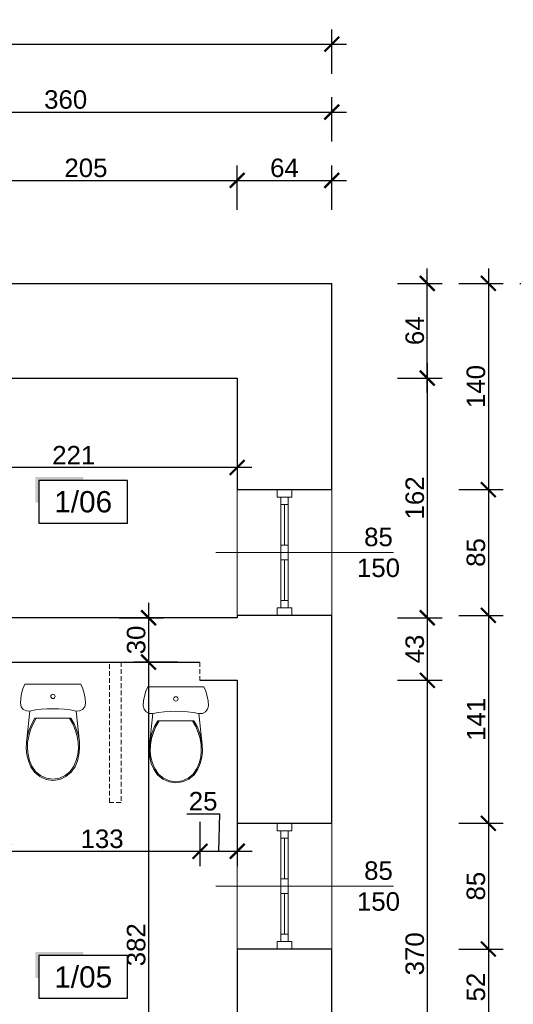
# Model space of a CAD drawing. Header units: millimetres. Extents: x 2709036 to 2756280, y 168165 to 192362.
# Tile 113 of 192: x 2721701 to 2722035, y 186567 to 187233. Entities that reach past the tile are written whole.
import ezdxf
from ezdxf.enums import TextEntityAlignment as Align

# ---------------------------------------------------------------- set-up
doc = ezdxf.new("R2010")
doc.units = ezdxf.units.MM
doc.header["$MEASUREMENT"] = 0
doc.set_wipeout_variables(frame=1)
doc.linetypes.add('HIDDEN2', pattern=[4.7625, 3.175, -1.5875])
doc.layers.add('6 - OPISY', color=7, linetype='Continuous')
for name, color, linetype, lineweight in [('__MAZ_OPIS_STOLARKA', 7, 'Continuous', 0), ('__MAZ_SCHODY', 7, 'Continuous', 0), ('__MAZ_STOLARKA OKIENNA', 7, 'Continuous', 9), ('__MAZ_WYMIARY', 7, 'Continuous', 9), ('__MAZ_ŚCIANY ISTNIEJĄCE', 7, 'Continuous', 30), ('Meble i wyposażenie', 8, 'Continuous', 5)]:
    doc.layers.add(name, color=color, linetype=linetype, lineweight=lineweight)
doc.styles.add('Arial', font='arial.ttf')
doc.styles.add('Dimensions', font='arial.ttf')
doc.styles.get("Standard").update_dxf_attribs({"font": 'arial.ttf'})
doc.styles.add('styl1', font='arial.ttf')
doc.dimstyles.new('100', dxfattribs={"dimtxt": 10, "dimasz": 10, "dimexe": 18, "dimexo": 15, "dimgap": 9, "dimtad": 1, "dimdec": 1, "dimrnd": 0.5, "dimdsep": 46, "dimtxsty": 'Dimensions', "dimblk": 'ARCHTICK', "dimcen": 9, "dimdle": 10, "dimadec": 1, "dimazin": 2, "dimtfac": 1, "dimtdec": 4, "dimtofl": 0, "dimtmove": 2, "dimatfit": 3, "dimfxl": 1, "dimtolj": 1, "dimtzin": 0, "dimarcsym": 0})

# ---------------------------------------------------------------- blocks, each defined once
blk = doc.blocks.new('WC DP')
at = {"color": 0, "lineweight": -2, "ltscale": 14728.445072}
blk.add_wipeout([(-188.9, -40.9), (-202.4, -71.6), (-212.1, -103.8), (-218, -136.8), (-220, -170.4), (-214.9, -193.1), (-200.5, -211.4), (-179.6, -221.8), (-156.3, -222.3), (-117.6, -215.4), (-78.5, -210.5), (-39.3, -207.6), (0, -206.6), (39.3, -207.6), (78.5, -210.5), (117.6, -215.4), (156.3, -222.3), (179.6, -221.8), (200.5, -211.4), (214.9, -193.1), (220, -170.4), (218, -136.8), (212.1, -103.8), (202.4, -71.6), (188.9, -40.9)], dxfattribs=at).dxf.layer = 'Meble i wyposażenie'
at = {"layer": 'Meble i wyposażenie', "color": 0, "lineweight": -2}
for p, q in [((-188.9, -40.9), (-202.4, -71.6)), ((188.9, -40.9), (-188.9, -40.9)), ((202.4, -71.6), (188.9, -40.9)), ((-212.1, -103.8), (-218, -136.8)), ((-202.4, -71.6), (-212.1, -103.8)), ((212.1, -103.8), (202.4, -71.6)), ((218, -136.8), (212.1, -103.8)), ((-218, -136.8), (-220, -170.4)), ((-220, -170.4), (-214.9, -193.1)), ((214.9, -193.1), (220, -170.4)), ((220, -170.4), (218, -136.8))]:
    blk.add_line(p, q, dxfattribs=at)
blk.add_circle((0, -123.5), 15, dxfattribs=at)
at = {"color": 0, "lineweight": -2, "ltscale": 9083.641401}
blk.add_wipeout([(-122.1, -271.6), (122.1, -271.6), (143.3, -309.5), (160, -349.5), (171.9, -391.1), (179, -433.9), (156.3, -222.3), (117.6, -215.4), (78.5, -210.5), (39.3, -207.6), (0, -206.6), (-39.3, -207.6), (-78.5, -210.5), (-117.6, -215.4), (-156.3, -222.3), (-179, -433.9), (-171.9, -391.1), (-160, -349.5), (-143.3, -309.5)], dxfattribs=at).dxf.layer = 'Meble i wyposażenie'
at = {"layer": 'Meble i wyposażenie', "color": 0, "lineweight": -2}
for p, q in [((-214.9, -193.1), (-200.5, -211.4)), ((200.5, -211.4), (214.9, -193.1)), ((-200.5, -211.4), (-179.6, -221.8)), ((-179.6, -221.8), (-156.3, -222.3)), ((156.3, -222.3), (179.6, -221.8)), ((179.6, -221.8), (200.5, -211.4))]:
    blk.add_line(p, q, dxfattribs=at)
blk.add_ellipse((0, -988.7), major_axis=(785, 0), ratio=0.9963, start_param=1.370375, end_param=1.771221, dxfattribs=at)
at = {"color": 0, "lineweight": -2, "ltscale": 8188.801298}
blk.add_wipeout([(123.5, -636.5), (149.4, -598.7), (165.6, -559.3), (176, -518.3), (180.5, -476.2), (179, -433.9), (171.6, -389.9), (159, -347), (141.5, -306), (117.1, -263.7), (-117.1, -263.7), (-141.5, -306), (-159, -347), (-171.6, -389.9), (-179, -433.9), (-180.5, -476.2), (-176, -518.3), (-165.6, -559.3), (-149.4, -598.7), (-123.5, -636.5), (-88, -665.9), (-45.7, -684.5), (0, -690.9), (45.7, -684.5), (88, -665.9)], dxfattribs=at).dxf.layer = 'Meble i wyposażenie'
at = {"layer": 'Meble i wyposażenie', "color": 0, "lineweight": -2}
for p, q in [((-156.3, -222.3), (-179, -433.9)), ((179, -433.9), (156.3, -222.3)), ((-143.3, -309.5), (-160, -349.5)), ((-134.3, -309.5), (-151.5, -349.7)), ((-122.1, -271.6), (-143.3, -309.5)), ((-112.5, -271.6), (-134.3, -309.5)), ((122.1, -271.6), (-122.1, -271.6)), ((134.3, -309.5), (112.5, -271.6)), ((143.3, -309.5), (122.1, -271.6)), ((151.5, -349.7), (134.3, -309.5)), ((160, -349.5), (143.3, -309.5)), ((-171.9, -391.1), (-179, -433.9)), ((-160, -349.5), (-171.9, -391.1)), ((-163.8, -391.6), (-171, -434.7)), ((-151.5, -349.7), (-163.8, -391.6)), ((163.8, -391.6), (151.5, -349.7)), ((171.9, -391.1), (160, -349.5)), ((171, -434.7), (163.8, -391.6)), ((179, -433.9), (171.9, -391.1)), ((-179, -433.9), (-180.6, -476.2)), ((-171, -434.7), (-172.5, -475.9)), ((172.5, -475.9), (171, -434.7)), ((180.6, -476.2), (179, -433.9)), ((-180.6, -476.2), (-176.1, -518.3)), ((-176.1, -518.3), (-165.7, -559.3)), ((-172.5, -475.9), (-168.1, -516.9)), ((-168.1, -516.9), (-158, -556.8)), ((158, -556.8), (168.1, -516.9)), ((165.7, -559.3), (176.1, -518.3)), ((168.1, -516.9), (172.5, -475.9)), ((176.1, -518.3), (180.6, -476.2)), ((-165.7, -559.3), (-149.5, -598.5)), ((-158, -556.8), (-142.3, -594.9)), ((-149.5, -598.5), (-123.5, -636.5)), ((-142.3, -594.9), (-117.5, -631.1)), ((117.5, -631.1), (142.3, -594.9)), ((123.5, -636.5), (149.5, -598.5)), ((142.3, -594.9), (158, -556.8)), ((149.5, -598.5), (165.7, -559.3)), ((-123.5, -636.5), (-88, -665.9)), ((-117.5, -631.1), (-83.7, -659.1)), ((-83.7, -659.1), (-43.5, -676.8)), ((43.5, -676.8), (83.7, -659.1)), ((83.7, -659.1), (117.5, -631.1)), ((88, -665.9), (123.5, -636.5)), ((-88, -665.9), (-45.7, -684.5)), ((-45.7, -684.5), (0, -690.9)), ((-43.5, -676.8), (0, -682.8)), ((0, -682.8), (43.5, -676.8)), ((0, -690.9), (45.7, -684.5)), ((45.7, -684.5), (88, -665.9))]:
    blk.add_line(p, q, dxfattribs=at)
blk = doc.blocks.new('*U9')
at = {"ltscale": 10}
blk.add_hatch(color=256, dxfattribs=at).paths.add_polyline_path([(0, 26), (-25, 26), (-27, 26), (-27, 11.46), (-25, 11.46), (-25, 24), (0, 24)])
blk.add_lwpolyline([(-25, 0), (25, 0), (25, 24), (-25, 24)], close=True, dxfattribs=at)
at = {"layer": '6 - OPISY'}
for tag, p in [('NRPOM', (0, 6)), ('WYSPOM', (3.39, -15.66))]:
    blk.add_attdef(tag, text='', height=12, dxfattribs=at).set_placement(p, align=Align.CENTER)
blk = doc.blocks.new('_ArchTick')
at = {"color": 0, "linetype": 'ByBlock', "const_width": 0.15}
blk.add_lwpolyline([(-0.5, -0.5), (0.5, 0.5)], dxfattribs=at)
blk = doc.blocks.new('*D357')
at = {"layer": '__MAZ_WYMIARY', "color": 0, "lineweight": -2}
for p, q in [((2719113.3, 187196.21), (2719113.3, 187226.21)), ((2721912.3, 187196.21), (2721912.3, 187226.21)), ((2719103.3, 187216.21), (2721922.3, 187216.21))]:
    blk.add_line(p, q, dxfattribs=at)
at = {"layer": 'Defpoints', "color": 0, "lineweight": 30}
for p in [(2721912.3, 187216.21), (2719113.3, 187054.55), (2721912.3, 187054.55)]:
    blk.add_point(p, dxfattribs=at)
at = {"layer": '__MAZ_WYMIARY', "color": 0, "lineweight": -2, "xscale": 10, "yscale": 10, "zscale": 10, "rotation": 180}
blk.add_blockref('_ArchTick', (2719113.3, 187216.21), dxfattribs=at)
at = {"layer": '__MAZ_WYMIARY', "color": 0, "lineweight": -2, "xscale": 10, "yscale": 10, "zscale": 10}
blk.add_blockref('_ArchTick', (2721912.3, 187216.21), dxfattribs=at)
at = {"layer": '__MAZ_WYMIARY', "color": 0, "lineweight": 5, "insert": (2720512.8, 187224.6), "char_height": 12.5, "attachment_point": 5, "style": 'Arial'}
blk.add_mtext('\\A1;2799', dxfattribs=at)
blk = doc.blocks.new('*D366')
at = {"layer": '__MAZ_WYMIARY', "color": 0, "lineweight": -2}
for p, q in [((2721643.83, 187104.22), (2721643.83, 187134.22)), ((2721848.3, 187104.22), (2721848.3, 187134.22)), ((2721633.83, 187124.22), (2721858.3, 187124.22))]:
    blk.add_line(p, q, dxfattribs=at)
at = {"layer": 'Defpoints', "color": 0, "lineweight": 30}
for p in [(2721848.3, 187124.22), (2721848.3, 186990.55), (2721643.83, 186978.39)]:
    blk.add_point(p, dxfattribs=at)
at = {"layer": '__MAZ_WYMIARY', "color": 0, "lineweight": -2, "xscale": 10, "yscale": 10, "zscale": 10, "rotation": 180}
blk.add_blockref('_ArchTick', (2721643.83, 187124.22), dxfattribs=at)
at = {"layer": '__MAZ_WYMIARY', "color": 0, "lineweight": -2, "xscale": 10, "yscale": 10, "zscale": 10}
blk.add_blockref('_ArchTick', (2721848.3, 187124.22), dxfattribs=at)
at = {"layer": '__MAZ_WYMIARY', "color": 0, "lineweight": 5, "insert": (2721746.07, 187132.6), "char_height": 12.5, "attachment_point": 5, "style": 'Arial'}
blk.add_mtext('\\A1;205', dxfattribs=at)
blk = doc.blocks.new('*D367')
at = {"layer": '__MAZ_WYMIARY', "color": 0, "lineweight": -2}
for p, q in [((2721848.3, 187104.22), (2721848.3, 187134.22)), ((2721912.3, 187104.22), (2721912.3, 187134.22)), ((2721838.3, 187124.22), (2721922.3, 187124.22))]:
    blk.add_line(p, q, dxfattribs=at)
at = {"layer": 'Defpoints', "color": 0, "lineweight": 30}
for p in [(2721912.3, 187124.22), (2721912.3, 187054.55), (2721848.3, 186990.55)]:
    blk.add_point(p, dxfattribs=at)
at = {"layer": '__MAZ_WYMIARY', "color": 0, "lineweight": -2, "xscale": 10, "yscale": 10, "zscale": 10, "rotation": 180}
blk.add_blockref('_ArchTick', (2721848.3, 187124.22), dxfattribs=at)
at = {"layer": '__MAZ_WYMIARY', "color": 0, "lineweight": -2, "xscale": 10, "yscale": 10, "zscale": 10}
blk.add_blockref('_ArchTick', (2721912.3, 187124.22), dxfattribs=at)
at = {"layer": '__MAZ_WYMIARY', "color": 0, "lineweight": 5, "insert": (2721880.3, 187132.6), "char_height": 12.5, "attachment_point": 5, "style": 'Arial'}
blk.add_mtext('\\A1;64', dxfattribs=at)
blk = doc.blocks.new('*D398')
at = {"layer": '__MAZ_WYMIARY', "color": 0, "lineweight": -2}
for p, q in [((2721552.4, 187150.39), (2721552.4, 187180.39)), ((2721912.3, 187150.39), (2721912.3, 187180.39)), ((2721542.4, 187170.39), (2721922.3, 187170.39))]:
    blk.add_line(p, q, dxfattribs=at)
at = {"layer": 'Defpoints', "color": 0, "lineweight": 30}
for p in [(2721912.3, 187170.39), (2721552.4, 187054.61), (2721912.3, 187054.55)]:
    blk.add_point(p, dxfattribs=at)
at = {"layer": '__MAZ_WYMIARY', "color": 0, "lineweight": -2, "xscale": 10, "yscale": 10, "zscale": 10, "rotation": 180}
blk.add_blockref('_ArchTick', (2721552.4, 187170.39), dxfattribs=at)
at = {"layer": '__MAZ_WYMIARY', "color": 0, "lineweight": -2, "xscale": 10, "yscale": 10, "zscale": 10}
blk.add_blockref('_ArchTick', (2721912.3, 187170.39), dxfattribs=at)
at = {"layer": '__MAZ_WYMIARY', "color": 0, "lineweight": 5, "insert": (2721732.35, 187178.78), "char_height": 12.5, "attachment_point": 5, "style": 'Arial'}
blk.add_mtext('\\A1;360', dxfattribs=at)
blk = doc.blocks.new('*D399')
at = {"layer": '__MAZ_WYMIARY', "color": 0, "lineweight": -2}
for p, q in [((2721976.84, 186980.55), (2721976.84, 187064.55)), ((2721956.84, 187054.55), (2721986.84, 187054.55)), ((2721956.84, 186990.55), (2721986.84, 186990.55))]:
    blk.add_line(p, q, dxfattribs=at)
at = {"layer": 'Defpoints', "color": 0, "lineweight": 30}
for p in [(2721848.3, 187054.55), (2721976.84, 187054.55), (2721848.3, 186990.55)]:
    blk.add_point(p, dxfattribs=at)
at = {"layer": '__MAZ_WYMIARY', "color": 0, "lineweight": -2, "xscale": 10, "yscale": 10, "zscale": 10}
for p, rotation in [((2721976.84, 187054.55), 90), ((2721976.84, 186990.55), 270)]:
    blk.add_blockref('_ArchTick', p, dxfattribs=dict(at, rotation=rotation))
at = {"layer": '__MAZ_WYMIARY', "color": 0, "lineweight": 5, "insert": (2721968.45, 187022.55), "char_height": 12.5, "attachment_point": 5, "rotation": 90, "style": 'Arial'}
blk.add_mtext('\\A1;64', dxfattribs=at)
blk = doc.blocks.new('*D400')
at = {"layer": '__MAZ_WYMIARY', "color": 0, "lineweight": -2}
for p, q in [((2721976.84, 187000.55), (2721976.84, 186818.55)), ((2721956.84, 186990.55), (2721986.84, 186990.55)), ((2721956.84, 186828.55), (2721986.84, 186828.55))]:
    blk.add_line(p, q, dxfattribs=at)
at = {"layer": 'Defpoints', "color": 0, "lineweight": 30}
for p in [(2721848.3, 186990.55), (2721848.3, 186828.55), (2721976.84, 186828.55)]:
    blk.add_point(p, dxfattribs=at)
at = {"layer": '__MAZ_WYMIARY', "color": 0, "lineweight": -2, "xscale": 10, "yscale": 10, "zscale": 10}
for p, rotation in [((2721976.84, 186990.55), 90), ((2721976.84, 186828.55), 270)]:
    blk.add_blockref('_ArchTick', p, dxfattribs=dict(at, rotation=rotation))
at = {"layer": '__MAZ_WYMIARY', "color": 0, "lineweight": 5, "insert": (2721968.45, 186909.55), "char_height": 12.5, "attachment_point": 5, "rotation": 90, "style": 'Arial'}
blk.add_mtext('\\A1;162', dxfattribs=at)
blk = doc.blocks.new('*D401')
at = {"layer": '__MAZ_WYMIARY', "color": 0, "lineweight": -2}
for p, q in [((2721976.84, 186838.55), (2721976.84, 186776.29)), ((2721956.84, 186828.55), (2721986.84, 186828.55)), ((2721956.84, 186786.29), (2721986.84, 186786.29))]:
    blk.add_line(p, q, dxfattribs=at)
at = {"layer": 'Defpoints', "color": 0, "lineweight": 30}
for p in [(2721848.3, 186828.55), (2721848.3, 186786.29), (2721976.84, 186786.29)]:
    blk.add_point(p, dxfattribs=at)
at = {"layer": '__MAZ_WYMIARY', "color": 0, "lineweight": -2, "xscale": 10, "yscale": 10, "zscale": 10}
for p, rotation in [((2721976.84, 186828.55), 90), ((2721976.84, 186786.29), 270)]:
    blk.add_blockref('_ArchTick', p, dxfattribs=dict(at, rotation=rotation))
at = {"layer": '__MAZ_WYMIARY', "color": 0, "lineweight": 5, "insert": (2721968.45, 186807.42), "char_height": 12.5, "attachment_point": 5, "rotation": 90, "style": 'Arial'}
blk.add_mtext('\\A1;43', dxfattribs=at)
blk = doc.blocks.new('*D402')
at = {"layer": '__MAZ_WYMIARY', "color": 0, "lineweight": -2}
for p, q in [((2721976.84, 186796.29), (2721976.84, 186406.55)), ((2721956.84, 186786.29), (2721986.84, 186786.29)), ((2721956.84, 186416.55), (2721986.84, 186416.55))]:
    blk.add_line(p, q, dxfattribs=at)
at = {"layer": 'Defpoints', "color": 0, "lineweight": 30}
for p in [(2721848.37, 186786.29), (2721848.37, 186416.55), (2721976.84, 186416.55)]:
    blk.add_point(p, dxfattribs=at)
at = {"layer": '__MAZ_WYMIARY', "color": 0, "lineweight": -2, "xscale": 10, "yscale": 10, "zscale": 10}
for p, rotation in [((2721976.84, 186786.29), 90), ((2721976.84, 186416.55), 270)]:
    blk.add_blockref('_ArchTick', p, dxfattribs=dict(at, rotation=rotation))
at = {"layer": '__MAZ_WYMIARY', "color": 0, "lineweight": 5, "insert": (2721968.45, 186601.42), "char_height": 12.5, "attachment_point": 5, "rotation": 90, "style": 'Arial'}
blk.add_mtext('\\A1;370', dxfattribs=at)
blk = doc.blocks.new('*D408')
at = {"layer": '__MAZ_WYMIARY', "color": 0, "lineweight": -2}
for p, q in [((2722018.16, 187064.55), (2722018.16, 186905.18)), ((2721998.16, 187054.55), (2722028.16, 187054.55)), ((2721998.16, 186915.18), (2722028.16, 186915.18))]:
    blk.add_line(p, q, dxfattribs=at)
at = {"layer": 'Defpoints', "color": 0, "lineweight": 30}
for p in [(2721912.3, 187054.55), (2721912.3, 186915.18), (2722018.16, 186915.18)]:
    blk.add_point(p, dxfattribs=at)
at = {"layer": '__MAZ_WYMIARY', "color": 0, "lineweight": -2, "xscale": 10, "yscale": 10, "zscale": 10}
for p, rotation in [((2722018.16, 187054.55), 90), ((2722018.16, 186915.18), 270)]:
    blk.add_blockref('_ArchTick', p, dxfattribs=dict(at, rotation=rotation))
at = {"layer": '__MAZ_WYMIARY', "color": 0, "lineweight": 5, "insert": (2722009.78, 186984.86), "char_height": 12.5, "attachment_point": 5, "rotation": 90, "style": 'Arial'}
blk.add_mtext('\\A1;140', dxfattribs=at)
blk = doc.blocks.new('*D409')
at = {"layer": '__MAZ_WYMIARY', "color": 0, "lineweight": -2}
for p, q in [((2722018.16, 186925.18), (2722018.16, 186820.18)), ((2721998.16, 186915.18), (2722028.16, 186915.18)), ((2721998.16, 186830.18), (2722028.16, 186830.18))]:
    blk.add_line(p, q, dxfattribs=at)
at = {"layer": 'Defpoints', "color": 0, "lineweight": 30}
for p in [(2721912.37, 186915.18), (2721912.3, 186830.18), (2722018.16, 186830.18)]:
    blk.add_point(p, dxfattribs=at)
at = {"layer": '__MAZ_WYMIARY', "color": 0, "lineweight": -2, "xscale": 10, "yscale": 10, "zscale": 10}
for p, rotation in [((2722018.16, 186915.18), 90), ((2722018.16, 186830.18), 270)]:
    blk.add_blockref('_ArchTick', p, dxfattribs=dict(at, rotation=rotation))
at = {"layer": '__MAZ_WYMIARY', "color": 0, "lineweight": 5, "insert": (2722009.78, 186872.68), "char_height": 12.5, "attachment_point": 5, "rotation": 90, "style": 'Arial'}
blk.add_mtext('\\A1;85', dxfattribs=at)
blk = doc.blocks.new('*D410')
at = {"layer": '__MAZ_WYMIARY', "color": 0, "lineweight": -2}
for p, q in [((2722018.16, 186840.18), (2722018.16, 186679.66)), ((2721998.16, 186830.18), (2722028.16, 186830.18)), ((2721998.16, 186689.66), (2722028.16, 186689.66))]:
    blk.add_line(p, q, dxfattribs=at)
at = {"layer": 'Defpoints', "color": 0, "lineweight": 30}
for p in [(2721912.3, 186830.18), (2721912.3, 186689.66), (2722018.16, 186689.66)]:
    blk.add_point(p, dxfattribs=at)
at = {"layer": '__MAZ_WYMIARY', "color": 0, "lineweight": -2, "xscale": 10, "yscale": 10, "zscale": 10}
for p, rotation in [((2722018.16, 186830.18), 90), ((2722018.16, 186689.66), 270)]:
    blk.add_blockref('_ArchTick', p, dxfattribs=dict(at, rotation=rotation))
at = {"layer": '__MAZ_WYMIARY', "color": 0, "lineweight": 5, "insert": (2722009.88, 186759.92), "char_height": 12.5, "attachment_point": 5, "rotation": 90, "style": 'Arial'}
blk.add_mtext('\\A1;141', dxfattribs=at)
blk = doc.blocks.new('*D411')
at = {"layer": '__MAZ_WYMIARY', "color": 0, "lineweight": -2}
for p, q in [((2722018.16, 186699.66), (2722018.16, 186594.66)), ((2721998.16, 186689.66), (2722028.16, 186689.66)), ((2721998.16, 186604.66), (2722028.16, 186604.66))]:
    blk.add_line(p, q, dxfattribs=at)
at = {"layer": 'Defpoints', "color": 0, "lineweight": 30}
for p in [(2721912.3, 186689.66), (2721912.3, 186604.66), (2722018.16, 186604.66)]:
    blk.add_point(p, dxfattribs=at)
at = {"layer": '__MAZ_WYMIARY', "color": 0, "lineweight": -2, "xscale": 10, "yscale": 10, "zscale": 10}
for p, rotation in [((2722018.16, 186689.66), 90), ((2722018.16, 186604.66), 270)]:
    blk.add_blockref('_ArchTick', p, dxfattribs=dict(at, rotation=rotation))
at = {"layer": '__MAZ_WYMIARY', "color": 0, "lineweight": 5, "insert": (2722009.78, 186647.16), "char_height": 12.5, "attachment_point": 5, "rotation": 90, "style": 'Arial'}
blk.add_mtext('\\A1;85', dxfattribs=at)
blk = doc.blocks.new('*D412')
at = {"layer": '__MAZ_WYMIARY', "color": 0, "lineweight": -2}
for p, q in [((2722018.16, 186614.66), (2722018.16, 186543.2)), ((2721998.16, 186604.66), (2722028.16, 186604.66)), ((2721998.16, 186553.2), (2722028.16, 186553.2))]:
    blk.add_line(p, q, dxfattribs=at)
at = {"layer": 'Defpoints', "color": 0, "lineweight": 30}
for p in [(2721912.3, 186604.66), (2721912.3, 186553.2), (2722018.16, 186553.2)]:
    blk.add_point(p, dxfattribs=at)
at = {"layer": '__MAZ_WYMIARY', "color": 0, "lineweight": -2, "xscale": 10, "yscale": 10, "zscale": 10}
for p, rotation in [((2722018.16, 186604.66), 90), ((2722018.16, 186553.2), 270)]:
    blk.add_blockref('_ArchTick', p, dxfattribs=dict(at, rotation=rotation))
at = {"layer": '__MAZ_WYMIARY', "color": 0, "lineweight": 5, "insert": (2722009.78, 186578.93), "char_height": 12.5, "attachment_point": 5, "rotation": 90, "style": 'Arial'}
blk.add_mtext('\\A1;52', dxfattribs=at)
blk = doc.blocks.new('*D419')
at = {"layer": '__MAZ_WYMIARY', "color": 0, "lineweight": -2}
for p, q in [((2722059.41, 187064.55), (2722059.41, 185750.55)), ((2722039.41, 187054.55), (2722069.41, 187054.55)), ((2722039.41, 185760.55), (2722069.41, 185760.55))]:
    blk.add_line(p, q, dxfattribs=at)
at = {"layer": 'Defpoints', "color": 0, "lineweight": 30}
for p in [(2721912.3, 187054.55), (2721912.3, 185760.55), (2722059.41, 185760.55)]:
    blk.add_point(p, dxfattribs=at)
at = {"layer": '__MAZ_WYMIARY', "color": 0, "lineweight": -2, "xscale": 10, "yscale": 10, "zscale": 10}
for p, rotation in [((2722059.41, 187054.55), 90), ((2722059.41, 185760.55), 270)]:
    blk.add_blockref('_ArchTick', p, dxfattribs=dict(at, rotation=rotation))
at = {"layer": '__MAZ_WYMIARY', "color": 0, "lineweight": 5, "insert": (2722051.03, 186407.55), "char_height": 12.5, "attachment_point": 5, "rotation": 90, "style": 'Arial'}
blk.add_mtext('\\A1;1294', dxfattribs=at)
blk = doc.blocks.new('*D420')
at = {"layer": '__MAZ_WYMIARY', "color": 0, "lineweight": -2}
for p, q in [((2721788.43, 186838.55), (2721788.43, 186788.55)), ((2721768.43, 186828.55), (2721798.43, 186828.55)), ((2721768.43, 186798.55), (2721798.43, 186798.55))]:
    blk.add_line(p, q, dxfattribs=at)
at = {"layer": 'Defpoints', "color": 0, "lineweight": 30}
for p in [(2721737.8, 186828.55), (2721737.8, 186798.55), (2721788.43, 186798.55)]:
    blk.add_point(p, dxfattribs=at)
at = {"layer": '__MAZ_WYMIARY', "color": 0, "lineweight": -2, "xscale": 10, "yscale": 10, "zscale": 10}
for p, rotation in [((2721788.43, 186828.55), 90), ((2721788.43, 186798.55), 270)]:
    blk.add_blockref('_ArchTick', p, dxfattribs=dict(at, rotation=rotation))
at = {"layer": '__MAZ_WYMIARY', "color": 0, "lineweight": 5, "insert": (2721780.05, 186813.55), "char_height": 12.5, "attachment_point": 5, "rotation": 90, "style": 'Arial'}
blk.add_mtext('\\A1;30', dxfattribs=at)
blk = doc.blocks.new('*D421')
at = {"layer": '__MAZ_WYMIARY', "color": 0, "lineweight": -2}
for p, q in [((2721788.43, 186808.55), (2721788.43, 186406.55)), ((2721808.16, 186798.55), (2721778.43, 186798.55)), ((2721808.16, 186416.55), (2721778.43, 186416.55))]:
    blk.add_line(p, q, dxfattribs=at)
at = {"layer": 'Defpoints', "color": 0, "lineweight": 30}
for p in [(2721823.16, 186798.55), (2721788.43, 186416.55), (2721823.16, 186416.55)]:
    blk.add_point(p, dxfattribs=at)
at = {"layer": '__MAZ_WYMIARY', "color": 0, "lineweight": -2, "xscale": 10, "yscale": 10, "zscale": 10}
for p, rotation in [((2721788.43, 186798.55), 90), ((2721788.43, 186416.55), 270)]:
    blk.add_blockref('_ArchTick', p, dxfattribs=dict(at, rotation=rotation))
at = {"layer": '__MAZ_WYMIARY', "color": 0, "lineweight": 5, "insert": (2721780.05, 186607.55), "char_height": 12.5, "attachment_point": 5, "rotation": 90, "style": 'Arial'}
blk.add_mtext('\\A1;382', dxfattribs=at)
blk = doc.blocks.new('*D430')
at = {"layer": '__MAZ_WYMIARY', "color": 0, "lineweight": -2}
for p, q in [((2721858.3, 186930.15), (2721617.3, 186930.15)), ((2721627.3, 186930.15), (2721627.3, 186920.15)), ((2721848.3, 186930.15), (2721848.3, 186920.15))]:
    blk.add_line(p, q, dxfattribs=at)
at = {"layer": 'Defpoints', "color": 0, "lineweight": 30}
for p in [(2721627.3, 186940.3), (2721848.3, 186940.3), (2721627.3, 186930.15)]:
    blk.add_point(p, dxfattribs=at)
at = {"layer": '__MAZ_WYMIARY', "color": 0, "lineweight": -2, "xscale": 10, "yscale": 10, "zscale": 10, "rotation": 180}
blk.add_blockref('_ArchTick', (2721627.3, 186930.15), dxfattribs=at)
at = {"layer": '__MAZ_WYMIARY', "color": 0, "lineweight": -2, "xscale": 10, "yscale": 10, "zscale": 10}
blk.add_blockref('_ArchTick', (2721848.3, 186930.15), dxfattribs=at)
at = {"layer": '__MAZ_WYMIARY', "color": 0, "lineweight": 5, "insert": (2721737.8, 186938.43), "char_height": 12.5, "attachment_point": 5, "style": 'Arial'}
blk.add_mtext('\\A1;221', dxfattribs=at)
blk = doc.blocks.new('*D435')
at = {"layer": '__MAZ_WYMIARY', "color": 0, "lineweight": -2}
for p, q in [((2721690.79, 186690.73), (2721690.79, 186660.73)), ((2721823.16, 186690.73), (2721823.16, 186660.73)), ((2721680.79, 186670.73), (2721833.16, 186670.73))]:
    blk.add_line(p, q, dxfattribs=at)
at = {"layer": 'Defpoints', "color": 0, "lineweight": 30}
for p in [(2721823.16, 186786.29), (2721690.79, 186711.51), (2721823.16, 186670.73)]:
    blk.add_point(p, dxfattribs=at)
at = {"layer": '__MAZ_WYMIARY', "color": 0, "lineweight": -2, "xscale": 10, "yscale": 10, "zscale": 10, "rotation": 180}
blk.add_blockref('_ArchTick', (2721690.79, 186670.73), dxfattribs=at)
at = {"layer": '__MAZ_WYMIARY', "color": 0, "lineweight": -2, "xscale": 10, "yscale": 10, "zscale": 10}
blk.add_blockref('_ArchTick', (2721823.16, 186670.73), dxfattribs=at)
at = {"layer": '__MAZ_WYMIARY', "color": 0, "lineweight": 5, "insert": (2721756.98, 186679.11), "char_height": 12.5, "attachment_point": 5, "style": 'Arial'}
blk.add_mtext('\\A1;133', dxfattribs=at)
blk = doc.blocks.new('*D436')
at = {"layer": '__MAZ_WYMIARY', "color": 0, "lineweight": -2}
for p, q in [((2721814.2, 186696.11), (2721836.41, 186696.11)), ((2721836.41, 186696.11), (2721835.76, 186670.73)), ((2721823.16, 186690.73), (2721823.16, 186660.73)), ((2721848.37, 186690.73), (2721848.37, 186660.73)), ((2721813.16, 186670.73), (2721858.37, 186670.73))]:
    blk.add_line(p, q, dxfattribs=at)
at = {"layer": 'Defpoints', "color": 0, "lineweight": 30}
for p in [(2721823.16, 186786.29), (2721848.37, 186786.29), (2721848.37, 186670.73)]:
    blk.add_point(p, dxfattribs=at)
at = {"layer": '__MAZ_WYMIARY', "color": 0, "lineweight": -2, "xscale": 10, "yscale": 10, "zscale": 10, "rotation": 180}
blk.add_blockref('_ArchTick', (2721823.16, 186670.73), dxfattribs=at)
at = {"layer": '__MAZ_WYMIARY', "color": 0, "lineweight": -2, "xscale": 10, "yscale": 10, "zscale": 10}
blk.add_blockref('_ArchTick', (2721848.37, 186670.73), dxfattribs=at)
at = {"layer": '__MAZ_WYMIARY', "color": 0, "lineweight": 5, "insert": (2721825.3, 186704.5), "char_height": 12.5, "attachment_point": 5, "style": 'Arial'}
blk.add_mtext('\\A1;25', dxfattribs=at)

msp = doc.modelspace()

# ---------------------------------------------------------------- linework, layer by layer
at = {"layer": '__MAZ_OPIS_STOLARKA', "color": 252}
for points in [[(2721833.92, 186872.68), (2721954.13, 186872.68)], [(2721833.92, 186647.16), (2721954.13, 186647.16)]]:
    msp.add_lwpolyline(points, dxfattribs=at)
at = {"layer": '__MAZ_SCHODY', "color": 252, "linetype": 'HIDDEN2', "lineweight": 5}
for p, q in [((2721848.3, 186915.18), (2721848.3, 186830.18)), ((2721912.3, 186830.18), (2721912.3, 186915.18)), ((2721823.16, 186798.55), (2721823.16, 186786.29)), ((2721848.3, 186689.66), (2721848.3, 186604.66)), ((2721912.3, 186604.66), (2721912.3, 186689.66))]:
    msp.add_line(p, q, dxfattribs=at)
msp.add_lwpolyline([(2721761.96, 186798.55), (2721769.77, 186798.55), (2721769.77, 186703.62), (2721761.96, 186703.62)], close=True, dxfattribs=at)
at = {"layer": '__MAZ_STOLARKA OKIENNA', "color": 252, "linetype": 'Continuous'}
for p, q in [((2721848.3, 186915.18), (2721848.3, 186830.18)), ((2721912.3, 186915.18), (2721912.3, 186830.18)), ((2721877.8, 186905.18), (2721882.8, 186905.18)), ((2721880.3, 186905.18), (2721880.3, 186877.68)), ((2721877.8, 186877.68), (2721882.8, 186877.68)), ((2721877.8, 186867.68), (2721882.8, 186867.68)), ((2721880.3, 186840.18), (2721880.3, 186867.68)), ((2721877.8, 186840.18), (2721882.8, 186840.18)), ((2721848.3, 186689.66), (2721848.3, 186604.66)), ((2721912.3, 186689.66), (2721912.3, 186604.66)), ((2721877.8, 186679.66), (2721882.8, 186679.66)), ((2721880.3, 186679.66), (2721880.3, 186652.16)), ((2721877.8, 186652.16), (2721882.8, 186652.16)), ((2721877.8, 186642.16), (2721882.8, 186642.16)), ((2721880.3, 186614.66), (2721880.3, 186642.16)), ((2721877.8, 186614.66), (2721882.8, 186614.66))]:
    msp.add_line(p, q, dxfattribs=at)
for points in [[(2721885.3, 186910.18), (2721885.3, 186915.18), (2721875.3, 186915.18), (2721875.3, 186910.18)], [(2721877.8, 186910.18), (2721882.8, 186910.18), (2721882.8, 186872.68), (2721877.8, 186872.68)], [(2721877.8, 186835.18), (2721882.8, 186835.18), (2721882.8, 186872.68), (2721877.8, 186872.68)], [(2721885.3, 186835.18), (2721885.3, 186830.18), (2721875.3, 186830.18), (2721875.3, 186835.18)], [(2721885.3, 186684.66), (2721885.3, 186689.66), (2721875.3, 186689.66), (2721875.3, 186684.66)], [(2721877.8, 186684.66), (2721882.8, 186684.66), (2721882.8, 186647.16), (2721877.8, 186647.16)], [(2721877.8, 186609.66), (2721882.8, 186609.66), (2721882.8, 186647.16), (2721877.8, 186647.16)], [(2721885.3, 186609.66), (2721885.3, 186604.66), (2721875.3, 186604.66), (2721875.3, 186609.66)]]:
    msp.add_lwpolyline(points, close=True, dxfattribs=at)
at = {"layer": '__MAZ_ŚCIANY ISTNIEJĄCE', "color": 252, "ltscale": 15}
for p, q in [((2721552.4, 187054.55), (2721912.3, 187054.55)), ((2721912.3, 186915.18), (2721912.3, 187054.55)), ((2721643.83, 186990.55), (2721848.3, 186990.55)), ((2721848.3, 186990.55), (2721848.3, 186915.18)), ((2721848.3, 186915.18), (2721912.3, 186915.18)), ((2721848.3, 186828.55), (2721627.3, 186828.55)), ((2721912.3, 186830.18), (2721848.3, 186830.18)), ((2721848.3, 186830.18), (2721848.3, 186828.55)), ((2721912.3, 186689.66), (2721912.3, 186830.18)), ((2721690.79, 186798.55), (2721823.16, 186798.55)), ((2721823.16, 186786.29), (2721848.3, 186786.29)), ((2721848.3, 186786.29), (2721848.3, 186689.66)), ((2721848.3, 186689.66), (2721912.3, 186689.66)), ((2721912.3, 186604.66), (2721848.3, 186604.66)), ((2721848.3, 186604.66), (2721848.3, 186553.2)), ((2721912.3, 186553.2), (2721912.3, 186604.66))]:
    msp.add_line(p, q, dxfattribs=at)

# ---------------------------------------------------------------- block references
at = {"layer": '6 - OPISY', "color": 252, "xscale": 1.2, "yscale": 1.2, "zscale": 1.2}
for p, values in [((2721744.21, 186892.59), {'NRPOM': '1/06'}), ((2721744.21, 186571.4), {'NRPOM': '1/05'})]:
    msp.add_blockref('*U9', p, dxfattribs=at).add_auto_attribs(values)
at = {"layer": 'Meble i wyposażenie', "color": 252, "xscale": -0.1, "yscale": 0.1, "zscale": 0.1}
for p in [(2721723.73, 186787.77), (2721806.83, 186786.06)]:
    msp.add_blockref('WC DP', p, dxfattribs=at)

# ---------------------------------------------------------------- texts
at = {"layer": '__MAZ_OPIS_STOLARKA', "color": 252, "char_height": 12.5, "width": 38.3096, "attachment_point": 5, "style": 'styl1'}
for insert in [(2721943.86, 186872.68), (2721943.86, 186647.16)]:
    msp.add_mtext('85\\P150', dxfattribs=dict(at, insert=insert))

# ---------------------------------------------------------------- dimensions: what is measured, and where the dimension line sits
at = {"layer": '__MAZ_WYMIARY', "color": 252, "lineweight": 5}
for base, p1, p2, picture, middle in [((2721912.3, 187216.21), (2719113.3, 187054.55), (2721912.3, 187054.55), '*D357', (2720512.8, 187224.6)), ((2721912.3, 187170.39), (2721552.4, 187054.61), (2721912.3, 187054.55), '*D398', (2721732.35, 187178.78)), ((2721848.3, 187124.22), (2721643.83, 186978.39), (2721848.3, 186990.55), '*D366', (2721746.07, 187132.6)), ((2721912.3, 187124.22), (2721848.3, 186990.55), (2721912.3, 187054.55), '*D367', (2721880.3, 187132.6)), ((2721627.3, 186930.15), (2721848.3, 186940.3), (2721627.3, 186940.3), '*D430', (2721737.8, 186938.43))]:
    dim = msp.add_linear_dim(base=base, p1=p1, p2=p2, dimstyle='100', override={"dimtxt": 12.5, "dimexe": 10, "dimgap": 2, "dimdec": 0, "dimtxsty": 'Arial', "dimtmove": 1, "dimfxl": 20, "dimfxlon": 1}, dxfattribs=at)
    dim.commit()
    dim.dimension.update_dxf_attribs({"geometry": picture, "text_midpoint": middle})
for base, p1, p2, picture, middle in [((2721976.84, 187054.55), (2721848.3, 186990.55), (2721848.3, 187054.55), '*D399', (2721968.45, 187022.55)), ((2722018.16, 186915.18), (2721912.3, 187054.55), (2721912.3, 186915.18), '*D408', (2722009.78, 186984.86)), ((2722059.41, 185760.55), (2721912.3, 187054.55), (2721912.3, 185760.55), '*D419', (2722051.03, 186407.55)), ((2721976.84, 186828.55), (2721848.3, 186990.55), (2721848.3, 186828.55), '*D400', (2721968.45, 186909.55)), ((2722018.16, 186830.18), (2721912.37, 186915.18), (2721912.3, 186830.18), '*D409', (2722009.78, 186872.68)), ((2722018.16, 186689.66), (2721912.3, 186830.18), (2721912.3, 186689.66), '*D410', (2722009.88, 186759.92)), ((2721788.43, 186798.55), (2721737.8, 186828.55), (2721737.8, 186798.55), '*D420', (2721780.05, 186813.55)), ((2721976.84, 186786.29), (2721848.3, 186828.55), (2721848.3, 186786.29), '*D401', (2721968.45, 186807.42)), ((2721976.84, 186416.55), (2721848.37, 186786.29), (2721848.37, 186416.55), '*D402', (2721968.45, 186601.42)), ((2722018.16, 186604.66), (2721912.3, 186689.66), (2721912.3, 186604.66), '*D411', (2722009.78, 186647.16)), ((2722018.16, 186553.2), (2721912.3, 186604.66), (2721912.3, 186553.2), '*D412', (2722009.78, 186578.93))]:
    dim = msp.add_linear_dim(base=base, p1=p1, p2=p2, angle=90, dimstyle='100', override={"dimtxt": 12.5, "dimexe": 10, "dimgap": 2, "dimdec": 0, "dimtxsty": 'Arial', "dimtmove": 1, "dimfxl": 20, "dimfxlon": 1}, dxfattribs=at)
    dim.commit()
    dim.dimension.update_dxf_attribs({"geometry": picture, "text_midpoint": middle})

# ---------------------------------------------------------------- next in the draw order: dimensions: what is measured, and where the dimension line sits
dim = msp.add_linear_dim(base=(2721788.43, 186416.55), p1=(2721823.16, 186798.55), p2=(2721823.16, 186416.55), angle=90, dimstyle='100', override={"dimtxt": 12.5, "dimexe": 10, "dimgap": 2, "dimdec": 0, "dimtxsty": 'Arial', "dimtmove": 1, "dimfxl": 20, "dimfxlon": 1}, dxfattribs=at)
dim.commit()
dim.dimension.update_dxf_attribs({"geometry": '*D421', "text_midpoint": (2721780.05, 186607.55)})
dim = msp.add_linear_dim(base=(2721823.16, 186670.73), p1=(2721690.79, 186711.51), p2=(2721823.16, 186786.29), dimstyle='100', override={"dimtxt": 12.5, "dimexe": 10, "dimgap": 2, "dimdec": 0, "dimtxsty": 'Arial', "dimtmove": 1, "dimfxl": 20, "dimfxlon": 1}, dxfattribs=at)
dim.commit()
dim.dimension.update_dxf_attribs({"geometry": '*D435', "text_midpoint": (2721756.98, 186679.11)})
dim = msp.add_linear_dim(base=(2721848.37, 186670.73), p1=(2721823.16, 186786.29), p2=(2721848.37, 186786.29), dimstyle='100', override={"dimtxt": 12.5, "dimexe": 10, "dimgap": 2, "dimdec": 0, "dimtxsty": 'Arial', "dimtmove": 1, "dimfxl": 20, "dimfxlon": 1}, dxfattribs=at)
dim.commit()
dim.dimension.update_dxf_attribs({"geometry": '*D436', "text_midpoint": (2721834.41, 186696.11), "dimtype": 160})

doc.saveas('drawing.dxf')
